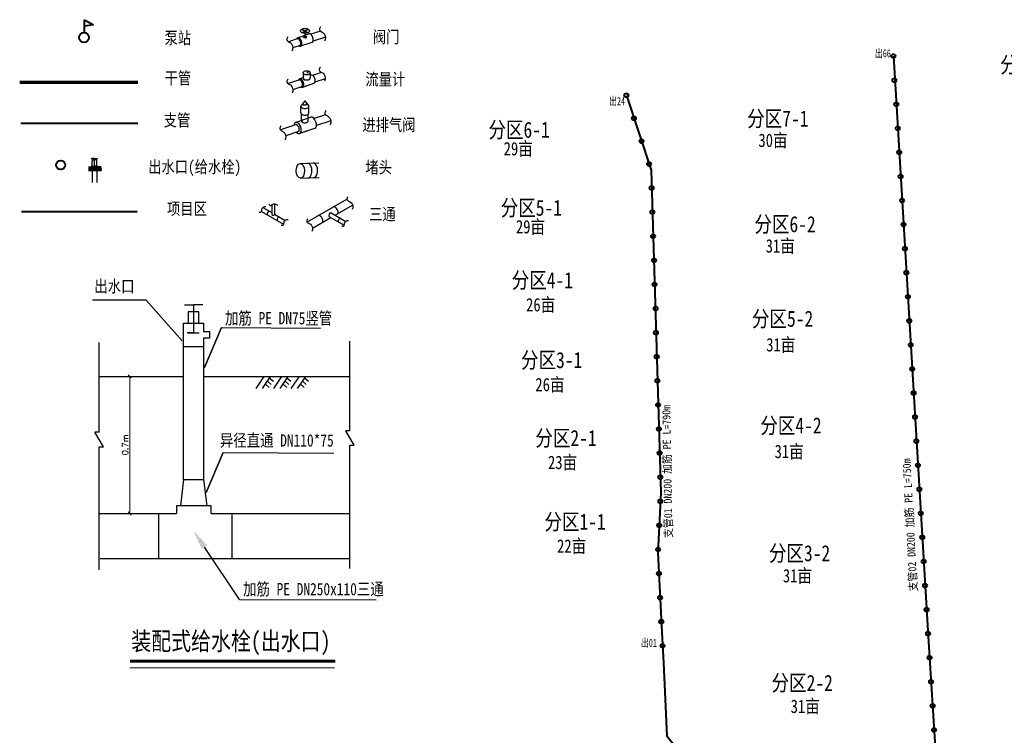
# Model space of a CAD drawing. Extents: x 464172 to 473094, y 3847158 to 3855433.
# Tile 49 of 98: x 467480 to 468127, y 3851964 to 3852434. Entities that reach past the tile are written whole.
import ezdxf

# ---------------------------------------------------------------- set-up
doc = ezdxf.new("R2010")
doc.units = 0
doc.header["$PDMODE"] = 34
doc.header["$PDSIZE"] = 0.2
doc.layers.get('0').update_dxf_attribs({"linetype": 'CONTINUOUS'})
doc.layers.get('Defpoints').update_dxf_attribs({"linetype": 'CONTINUOUS'})
doc.layers.add('1', color=142, linetype='CONTINUOUS')
doc.layers.add('排水沟', color=5, linetype='CONTINUOUS')
for name, color, linetype, lineweight in [('出水口', 3, 'CONTINUOUS', 30), ('分干管', 92, 'CONTINUOUS', 40), ('支管', 3, 'CONTINUOUS', 30), ('标注', 7, 'CONTINUOUS', 15)]:
    doc.layers.add(name, color=color, linetype=linetype, lineweight=lineweight)
doc.styles.add('GB', font='FangSong_GB2312.ttf', dxfattribs={"width": 0.8})
doc.styles.get("Standard").update_dxf_attribs({"font": 'rs.shx', "bigfont": 'hztxt.shx'})
doc.styles.add('仿宋', font='FangSong_GB2312.ttf', dxfattribs={"width": 0.8})
doc.linetypes.add('712B', pattern='A,4,-1,4,-1,4,-1,[167,AAA.SHX,S=0.5,R=0,X=0,Y=0],8,[168,AAA.SHX,S=0.5,R=0,X=0,Y=0],-1', length=24)
doc.dimstyles.new('22', dxfattribs={"dimtxt": 2, "dimasz": 2, "dimexe": 1, "dimexo": 1, "dimgap": 1, "dimtad": 1, "dimdec": 0, "dimlfac": 10, "dimtxsty": 'Standard', "dimblk": 'OBLIQUE', "dimcen": 2.5, "dimadec": 0, "dimazin": 0, "dimtfac": 1, "dimtdec": 0, "dimtmove": 0, "dimatfit": 3, "dimldrblk": 'OBLIQUE', "dimfxl": 4, "dimfxlon": 1, "dimlwd": 15, "dimarcsym": 0})
doc.dimstyles.new('ISO-25', dxfattribs={"dimtxt": 2.5, "dimasz": 2.5, "dimexe": 1.25, "dimexo": 0.625, "dimtad": 1, "dimtxsty": 'Standard', "dimcen": 2.5, "dimadec": 0, "dimazin": 0, "dimtfac": 1, "dimtmove": 0, "dimatfit": 3, "dimfxl": 1, "dimarcsym": 0})

# ---------------------------------------------------------------- blocks, each defined once
blk = doc.blocks.new('_OBLIQUE')
at = {"color": 0, "linetype": 'ByBlock'}
blk.add_line((-0.5, -0.5), (0.5, 0.5), dxfattribs=at)
blk = doc.blocks.new('*D37')
at = {"color": 0, "lineweight": -2}
for p, q in [((467551.2, 3852200.05), (467552.82, 3852200.05)), ((467551.2, 3852109.95), (467552.82, 3852109.95))]:
    blk.add_line(p, q, dxfattribs=at)
at = {"color": 0, "lineweight": 15}
blk.add_line((467551.82, 3852200.05), (467551.82, 3852109.95), dxfattribs=at)
at = {"layer": 'Defpoints', "color": 0, "lineweight": -3}
for p in [(467550.2, 3852200.05), (467550.2, 3852109.95), (467551.82, 3852109.95)]:
    blk.add_point(p, dxfattribs=at)
at = {"color": 0, "lineweight": 15, "xscale": 2, "yscale": 2, "zscale": 2}
for p, rotation in [((467551.82, 3852200.05), 90), ((467551.82, 3852109.95), 270)]:
    blk.add_blockref('_OBLIQUE', p, dxfattribs=dict(at, rotation=rotation))
at = {"color": 0, "lineweight": -3, "insert": (467548.82, 3852155), "char_height": 4, "attachment_point": 5, "rotation": 90}
blk.add_mtext('0.7m', dxfattribs=at)
blk = doc.blocks.new('12312412341')
at = {"layer": '出水口', "color": 7, "lineweight": 40}
for centre in [(-201.16, 372.84, -37.5), (-200.48, 354.85, -37.5), (-400.61, 343.5, -37.5), (-199.01, 336.92, -37.5), (-394.95, 326.41, -37.5), (-197.93, 318.95, -37.5), (-389.3, 309.33, -37.5), (-196.85, 300.98, -37.5), (-383.65, 292.24, -37.5), (-195.81, 283.01, -37.5), (-381.74, 274.34, -37.5), (-194.7, 265.04, -37.5), (-381.2, 256.35, -37.5), (-193.63, 247.08, -37.5), (-380.66, 238.35, -37.5), (-192.55, 229.11, -37.5), (-379.91, 220.37, -37.5), (-191.51, 211.14, -37.5), (-379.59, 202.37, -37.5), (-190.4, 193.17, -37.5), (-378.79, 184.39, -37.5), (-189.35, 175.2, -37.5), (-378.51, 166.39, -37.5), (-188.24, 157.24, -37.5), (-377.97, 148.4, -37.5), (-187.17, 139.27, -37.5), (-377.44, 130.41, -37.5), (-186.09, 121.3, -37.5), (-376.9, 112.42, -37.5), (-185.01, 103.33, -37.5), (-376.36, 94.42, -37.5), (-184.03, 85.36, -37.5), (-375.82, 76.43, -37.5), (-182.91, 67.4, -37.5), (-375.29, 58.44, -37.5), (-181.79, 49.43, -37.5), (-375.24, 40.44, -37.5), (-180.76, 31.46, -37.5), (-376.08, 22.46, -37.5), (-179.63, 13.5, -37.5), (-376.91, 4.48, -37.5), (-178.56, -4.47, -37.5), (-376.29, -13.51, -37.5), (-177.54, -22.44, -37.5), (-375.43, -31.49, -37.5), (-176.4, -40.41, -37.5), (-374.57, -49.47, -37.5), (-175.33, -58.38, -37.5), (-373.6, -67.44, -37.5), (-174.21, -76.34, -37.5), (-173.08, -94.3, -37.5), (-171.94, -112.27, -37.5), (-170.8, -130.23, -37.5)]:
    blk.add_circle(centre, 1.5, dxfattribs=at)
at = {"layer": '支管', "color": 7, "lineweight": 40, "flags": 128}
blk.add_lwpolyline([(-201.16, 372.84), (-174.98, -64.55), (-155.78, -367.83)], dxfattribs=at)
at = {"layer": '支管', "color": 7, "lineweight": 40, "elevation": -37.5, "flags": 128}
blk.add_lwpolyline([(-400.61, 343.5), (-382.14, 287.68), (-374.94, 46.96), (-377.03, 1.9), (-374.19, -57.3), (-372.85, -80.2), (-370.49, -134.72), (-180.65, -370.22)], dxfattribs=at)
at = {"color": 7, "lineweight": 40, "char_height": 6, "width": 34.7286, "attachment_point": 1}
for s, insert in [('{\\fSimHei|b0|i0|c134|p2;\\W0.7;出66}', (-214.97, 377.9)), ('{\\fSimHei|b0|i0|c134|p2;\\W0.7;出24}', (-413.51, 342.2, -0.52)), ('{\\fSimHei|b0|i0|c134|p2;\\W0.7;出01}', (-389.69, -62.27))]:
    blk.add_mtext(s, dxfattribs=dict(at, insert=insert))
at = {"color": 7, "linetype": 'Continuous', "lineweight": 50, "attachment_point": 1}
for s, insert, char_height in [('{\\fSimSun|b0|i0|c134|p2;\\W0.8;分区7-2}', (-121.42, 372.43), 12), ('{\\fSimSun|b0|i0|c134|p2;\\W0.8;分区7-1}', (-310.42, 332.2, -37.5), 12), ('{\\fSimSun|b0|i0|c134|p2;\\W0.8;分区6-1}', (-503.63, 323.87), 12), ('{\\fSimSun|b0|i0|c134|p2;\\W0.8;30亩}', (-302.01, 314.98), 10), ('{\\fSimSun|b0|i0|c134|p2;\\W0.8;29亩}', (-492.25, 308.72, -0.32), 10), ('{\\fSimSun|b0|i0|c134|p2;\\W0.8;分区5-1}', (-494.47, 265.6), 12), ('{\\fSimSun|b0|i0|c134|p2;\\W0.8;29亩}', (-483.1, 250.45, -0.32), 10), ('{\\fSimSun|b0|i0|c134|p2;\\W0.8;分区6-2}', (-305, 253.37, -37.5), 12), ('{\\fSimSun|b0|i0|c134|p2;\\W0.8;31亩}', (-296.59, 236.15), 10), ('{\\fSimSun|b0|i0|c134|p2;\\W0.8;分区4-1}', (-486.25, 211.56), 12), ('{\\fSimSun|b0|i0|c134|p2;\\W0.8;26亩}', (-475.51, 192.23, 37.5), 10), ('{\\fSimSun|b0|i0|c134|p2;\\W0.8;分区5-2}', (-306.85, 182.78), 12), ('{\\fSimSun|b0|i0|c134|p2;\\W0.8;31亩}', (-296.17, 162.38), 10), ('{\\fSimSun|b0|i0|c134|p2;\\W0.8;分区3-1}', (-479.32, 151.93), 12), ('{\\fSimSun|b0|i0|c134|p2;\\W0.8;26亩}', (-468.57, 132.61, 37.5), 10), ('{\\fSimSun|b0|i0|c134|p2;\\W0.8;分区4-2}', (-300.62, 103.08), 12), ('{\\fSimSun|b0|i0|c134|p2;\\W0.8;分区2-1}', (-468.62, 93.67), 12), ('{\\fSimSun|b0|i0|c134|p2;\\W0.8;31亩}', (-289.94, 82.69), 10), ('{\\fSimSun|b0|i0|c134|p2;\\W0.8;23亩}', (-459.15, 74.52), 10), ('{\\fSimSun|b0|i0|c134|p2;\\W0.8;分区1-1}', (-461.82, 31.2), 12), ('{\\fSimSun|b0|i0|c134|p2;\\W0.8;22亩}', (-452.36, 12.05), 10), ('{\\fSimSun|b0|i0|c134|p2;\\W0.8;分区3-2}', (-294.18, 7.7, -37.5), 12), ('{\\fSimSun|b0|i0|c134|p2;\\W0.8;31亩}', (-283.74, -10.08, 75), 10), ('{\\fSimSun|b0|i0|c134|p2;\\W0.8;分区2-2}', (-292.2, -89.09), 12), ('{\\fSimSun|b0|i0|c134|p2;\\W0.8;31亩}', (-277.93, -107.58), 10)]:
    blk.add_mtext(s, dxfattribs=dict(at, insert=insert, char_height=char_height))
at = {"color": 7, "lineweight": 40, "char_height": 6, "attachment_point": 1}
for s, insert, width, rotation in [('{\\fSimHei|b0|i0|c134|p2;\\W0.9;支管01 DN200 加筋 PE L=790m}', (-372.16, 13.06), 149.6304, 90.99299), ('{\\fSimHei|b0|i0|c134|p2;\\W0.9;支管02 DN200 加筋 PE L=750m}', (-189.21, -26.91), 178.6559, 93.05223)]:
    blk.add_mtext(s, dxfattribs=dict(at, insert=insert, width=width, rotation=rotation))

msp = doc.modelspace()

# ---------------------------------------------------------------- hatches: boundary and pattern name
msp.add_hatch(color=256).paths.add_polyline_path([(467668.79, 3852400.04), (467669.49, 3852400.28), (467669.11, 3852399.86)])

# ---------------------------------------------------------------- linework, layer by layer
at = {"color": 7, "linetype": 'Continuous', "lineweight": 40}
for p, q in [((467522.15, 3852425.88), (467522.15, 3852434.38)), ((467522.15, 3852434.38), (467528.13, 3852431.05)), ((467528.13, 3852431.05), (467522.15, 3852430.05))]:
    msp.add_line(p, q, dxfattribs=at)
for p, q in [((467664.98, 3852428.21), (467669.16, 3852425.8)), ((467664.98, 3852425.8), (467669.16, 3852428.21)), ((467664.98, 3852425.8), (467669.16, 3852428.21)), ((467664.98, 3852428.21), (467669.16, 3852425.8)), ((467667.07, 3852422.99), (467667.07, 3852427)), ((467667.07, 3852422.99), (467667.07, 3852427)), ((467665.78, 3852399.5), (467665.78, 3852396.13)), ((467668.14, 3852399.5), (467668.93, 3852399.96)), ((467668.79, 3852400.04), (467669.49, 3852400.28)), ((467669.11, 3852399.86), (467668.79, 3852400.04)), ((467669.49, 3852400.28), (467669.11, 3852399.86)), ((467670.51, 3852399.5), (467670.51, 3852396.13)), ((467666.97, 3852381.07), (467664.31, 3852377.51)), ((467666.97, 3852381.07), (467669.64, 3852377.51)), ((467664.31, 3852373.21), (467664.31, 3852377.51)), ((467664.77, 3852367.92), (467664.77, 3852372.34)), ((467669.17, 3852367.92), (467669.17, 3852372.34)), ((467669.64, 3852373.21), (467669.64, 3852377.51)), ((467528.69, 3852343.23), (467526.7, 3852343.15)), ((467528.69, 3852342.81), (467526.71, 3852342.89)), ((467527.24, 3852338.79), (467527.24, 3852341.66)), ((467528.2, 3852342.62), (467528.69, 3852342.62)), ((467528.69, 3852335.32), (467528.69, 3852343.23)), ((467528.69, 3852343.23), (467530.67, 3852343.15)), ((467528.69, 3852342.81), (467530.66, 3852342.89)), ((467529.17, 3852342.62), (467528.69, 3852342.62)), ((467530.13, 3852338.79), (467530.13, 3852341.66)), ((467663.81, 3852339.86), (467676.13, 3852340.24)), ((467524.68, 3852337.76), (467526.96, 3852337.76)), ((467524.68, 3852337.57), (467526.96, 3852337.57)), ((467524.68, 3852337.19), (467526.96, 3852337.19)), ((467524.68, 3852337), (467526.96, 3852337)), ((467524.68, 3852336.8), (467533.11, 3852336.8)), ((467524.68, 3852336.08), (467533.11, 3852336.08)), ((467524.68, 3852336.08), (467533.11, 3852336.08)), ((467524.68, 3852335.35), (467533.11, 3852335.35)), ((467525.45, 3852336.08), (467525.45, 3852336.8)), ((467525.45, 3852336.08), (467525.45, 3852335.35)), ((467527.05, 3852338.07), (467526.89, 3852337.76)), ((467527.03, 3852336.8), (467526.94, 3852337)), ((467526.96, 3852338.38), (467527.24, 3852338.79)), ((467526.96, 3852338.07), (467526.96, 3852338.38)), ((467526.96, 3852338.07), (467528.69, 3852338.07)), ((467526.96, 3852337), (467526.96, 3852337.76)), ((467526.96, 3852337.38), (467528.69, 3852337.38)), ((467527.23, 3852335.33), (467527.23, 3852327.39)), ((467527.23, 3852335.32), (467530.14, 3852335.32)), ((467530.41, 3852338.07), (467528.69, 3852338.07)), ((467530.41, 3852337.38), (467528.69, 3852337.38)), ((467530.41, 3852338.38), (467530.13, 3852338.79)), ((467530.14, 3852335.32), (467530.14, 3852327.39)), ((467530.32, 3852338.07), (467530.48, 3852337.76)), ((467530.34, 3852336.8), (467530.43, 3852337)), ((467530.41, 3852338.07), (467530.41, 3852338.38)), ((467530.41, 3852337), (467530.41, 3852337.76)), ((467532.69, 3852337.76), (467530.41, 3852337.76)), ((467532.69, 3852337.57), (467530.41, 3852337.57)), ((467532.69, 3852337.19), (467530.41, 3852337.19)), ((467532.69, 3852337), (467530.41, 3852337)), ((467532.35, 3852336.08), (467532.35, 3852336.8)), ((467532.35, 3852336.08), (467532.35, 3852335.35)), ((467533.11, 3852336.08), (467533.11, 3852336.8)), ((467533.11, 3852336.08), (467533.11, 3852335.35)), ((467663.97, 3852330.37), (467676.3, 3852330.75)), ((467668.35, 3852301.38), (467694.54, 3852316.5)), ((467638.39, 3852308.37), (467652.99, 3852299.94)), ((467639.4, 3852310.98), (467645.14, 3852307.66)), ((467645.14, 3852312.72), (467645.14, 3852306.33)), ((467647.03, 3852313.39), (467647.03, 3852306.32)), ((467684.14, 3852307.51), (467693.89, 3852301.88)), ((467686.83, 3852305.96), (467698.27, 3852312.56)), ((467647.03, 3852306.57), (467654.05, 3852302.52)), ((467671.96, 3852297.38), (467684.06, 3852304.36)), ((467682.79, 3852305.09), (467692.78, 3852299.32)), ((467527.35, 3852250.41), (467562.41, 3852250.41)), ((467562.41, 3852250.41), (467586.31, 3852223.3)), ((467587.19, 3852235.06), (467600.36, 3852235.06)), ((467587.19, 3852132.33), (467587.19, 3852235.06)), ((467600.36, 3852235.06), (467600.36, 3852229.48)), ((467612.06, 3852232.18), (467600.99, 3852205.92)), ((467612.06, 3852232.18), (467677.14, 3852231.73)), ((467600.36, 3852229.48), (467604.19, 3852229.48)), ((467604.19, 3852225.04), (467600.36, 3852225.04)), ((467604.19, 3852229.48), (467604.19, 3852225.04)), ((467696.61, 3852164.36), (467696.61, 3852223.28)), ((467531.69, 3852163.41), (467531.69, 3852222.33)), ((467587.19, 3852219.57), (467600.36, 3852219.57)), ((467531.69, 3852200.05), (467587.19, 3852200.05)), ((467534.52, 3852153.85), (467528.86, 3852163.41)), ((467531.69, 3852163.41), (467528.86, 3852163.41)), ((467699.44, 3852154.8), (467693.78, 3852164.36)), ((467696.61, 3852164.36), (467693.78, 3852164.36)), ((467531.69, 3852072.93), (467531.69, 3852153.85)), ((467531.69, 3852153.85), (467534.52, 3852153.85)), ((467696.61, 3852073.88), (467696.61, 3852154.8)), ((467696.61, 3852154.8), (467699.44, 3852154.8)), ((467613.16, 3852149.96), (467685.99, 3852149.51)), ((467531.69, 3852109.95), (467582.69, 3852109.95)), ((467570.73, 3852109.95), (467570.73, 3852080.48)), ((467605.3, 3852109.95), (467647.57, 3852109.95)), ((467618.97, 3852109.95), (467618.97, 3852080.48)), ((467647.57, 3852109.95), (467696.61, 3852109.95)), ((467624.06, 3852053.37), (467600.94, 3852087.83)), ((467532.53, 3852080.48), (467583.53, 3852080.48)), ((467606.14, 3852080.48), (467648.41, 3852080.48)), ((467648.41, 3852080.48), (467696.61, 3852080.48)), ((467624.06, 3852053.37), (467713.8, 3852053.15))]:
    msp.add_line(p, q)
at = {"lineweight": 30}
for p, q in [((467587.76, 3852247.01), (467593.78, 3852247.01)), ((467593.78, 3852247.01), (467593.78, 3852228.71)), ((467599.8, 3852247.01), (467593.78, 3852247.01)), ((467593.78, 3852228.71), (467589.65, 3852228.71)), ((467590.17, 3852228.71), (467597.39, 3852228.71))]:
    msp.add_line(p, q, dxfattribs=at)
at = {"color": 7}
for p, q in [((467600.36, 3852225.04), (467600.36, 3852132.33)), ((467600.36, 3852200.05), (467696.61, 3852200.05)), ((467613.16, 3852149.96), (467602.08, 3852123.7))]:
    msp.add_line(p, q, dxfattribs=at)
at = {"color": 7, "lineweight": -3}
for p, q in [((467643.58, 3852199.1), (467646.23, 3852196.83)), ((467655.17, 3852199.1), (467657.82, 3852196.83)), ((467666.64, 3852199.1), (467669.29, 3852196.83)), ((467640.81, 3852195.05), (467643.46, 3852192.78)), ((467642.18, 3852197.06), (467644.83, 3852194.79)), ((467652.39, 3852195.05), (467655.04, 3852192.78)), ((467653.77, 3852197.06), (467656.42, 3852194.79)), ((467663.87, 3852195.05), (467666.52, 3852192.78)), ((467665.24, 3852197.06), (467667.89, 3852194.79))]:
    msp.add_line(p, q, dxfattribs=at)
for points in [[(467669.9, 3852425.05), (467662.25, 3852422.47)], [(467669.9, 3852425.04), (467662.25, 3852422.47)], [(467677.17, 3852426.93), (467670.85, 3852424.8)], [(467662.34, 3852421.94), (467656.33, 3852419.92)], [(467663.93, 3852417.46), (467658.96, 3852415.79)], [(467671.61, 3852419.49), (467664.1, 3852416.97)], [(467671.61, 3852419.49), (467664.1, 3852416.96)], [(467680.42, 3852423.01), (467672.35, 3852420.3)], [(467671.12, 3852398.01), (467670.51, 3852397.81)], [(467671.12, 3852398.01), (467670.51, 3852397.81)], [(467677.95, 3852399.77), (467672.05, 3852397.79)], [(467672.5, 3852397.94), (467672.05, 3852397.79)], [(467663.62, 3852394.95), (467656, 3852392.38)], [(467665.78, 3852396.22), (467663.47, 3852395.44)], [(467665.78, 3852396.21), (467663.47, 3852395.44)], [(467673.23, 3852392.71), (467665.32, 3852389.93)], [(467680.29, 3852395.55), (467673.58, 3852393.29)], [(467674.05, 3852393.45), (467673.58, 3852393.29)], [(467665.17, 3852390.46), (467659.09, 3852388.41)], [(467668.15, 3852390.88), (467665.32, 3852389.93)], [(467680.57, 3852371.9), (467673.08, 3852369.38)], [(467661.43, 3852365.46), (467650.96, 3852361.93)], [(467671.1, 3852370.32), (467660.91, 3852366.89)], [(467683.96, 3852368.03), (467674.56, 3852364.86)], [(467662.82, 3852360.91), (467654.34, 3852358.06)], [(467672.53, 3852362.64), (467663.38, 3852359.57)], [(467667.71, 3852361.02), (467663.38, 3852359.56)], [(467673.37, 3852362.93), (467672.53, 3852362.65)], [(467673.37, 3852362.93), (467672.53, 3852362.64)], [(467605.3, 3852109.95), (467605.3, 3852114.92), (467582.69, 3852114.92), (467582.69, 3852109.95)], [(467583.53, 3852080.48), (467583.53, 3852080.48), (467606.14, 3852080.48), (467606.14, 3852080.48)]]:
    msp.add_lwpolyline(points)
at = {"color": 7, "linetype": 'Continuous', "lineweight": 70, "flags": 128}
msp.add_lwpolyline([(467479.54, 3852393.36), (467557.13, 3852393.36)], dxfattribs=at)
at = {"color": 7, "lineweight": 40, "flags": 128}
msp.add_lwpolyline([(467480.36, 3852366.36), (467557.12, 3852366.36)], dxfattribs=at)
at = {"color": 7, "linetype": '712B', "lineweight": 40, "ltscale": 3, "flags": 128}
msp.add_lwpolyline([(467480.63, 3852308.46), (467556.71, 3852308.46)], dxfattribs=at)
msp.add_lwpolyline([(467590.21, 3852235.06), (467597.35, 3852235.06), (467597.35, 3852242.38), (467590.21, 3852242.38)], close=True)
at = {"color": 7, "lineweight": -3, "flags": 128}
for points in [[(467640.09, 3852200.05), (467634.69, 3852192.17)], [(467644.23, 3852200.05), (467638.83, 3852192.17)], [(467651.68, 3852200.05), (467646.28, 3852192.17)], [(467655.82, 3852200.05), (467650.42, 3852192.17)], [(467663.15, 3852200.05), (467657.75, 3852192.17)], [(467667.29, 3852200.05), (467661.89, 3852192.17)], [(467587.19, 3852132.33), (467585.18, 3852114.92)], [(467587.19, 3852132.33), (467600.36, 3852132.33)], [(467600.36, 3852132.33), (467602.55, 3852114.92)]]:
    msp.add_lwpolyline(points, dxfattribs=at)
at = {"color": 3, "lineweight": -3, "flags": 128}
msp.add_lwpolyline([(467603.26, 3852114.92), (467603.26, 3852114.92)], dxfattribs=at)
at = {"color": 7, "linetype": 'Continuous', "lineweight": 40}
msp.add_circle((467521.78, 3852422.69), 3.22, dxfattribs=at)
at = {"color": 7, "lineweight": 40}
msp.add_circle((467506.48, 3852338.96), 3, dxfattribs=at)
for centre in [(467526.58, 3852337.38), (467530.79, 3852337.38)]:
    msp.add_circle(centre, 0.165)
for centre, radius, start, end in [((467526.75, 3852343.03), 0.136, 112.26737, 253.97459), ((467528.2, 3852341.66), 0.958, 90, 180), ((467529.17, 3852341.66), 0.958, 0, 90), ((467530.62, 3852343.03), 0.136, 286.02541, 67.73263), ((467532.69, 3852337.38), 0.383, 270, 90), ((467532.69, 3852337.38), 0.192, 270, 90)]:
    msp.add_arc(centre, radius, start, end)
for centre, major_axis, ratio in [((467667.07, 3852427), (-2.95, 0), 0.57735), ((467667.07, 3852427), (-2.95, 0), 0.57735), ((467667.07, 3852422.99), (-1.1, 0), 0.57735), ((467667.07, 3852422.99), (-1.1, 0), 0.57735), ((467668.14, 3852399.5), (-2.36, 0), 0.57735), ((467668.14, 3852399.5), (-2.36, 0), 0.57735), ((467663.97, 3852335.11), (-0.17, 4.75), 0.572867)]:
    msp.add_ellipse(centre, major_axis=major_axis, ratio=ratio)
for centre, major_axis, ratio, start_param, end_param in [((467670.68, 3852422.25), (-0.93, 2.76), 0.57735, 3.141593, 6.283185), ((467670.68, 3852422.25), (-0.93, 2.76), 0.57735, 3.141593, 6.283185), ((467663.17, 3852419.72), (-0.93, 2.76), 0.57735, 2.52969, 6.902224), ((467663.17, 3852419.72), (-0.93, 2.76), 0.57735, 2.52969, 6.902224), ((467659, 3852418.31), (5.11, 1.72), 0.766393, 5.670193, 6.901454), ((467659, 3852418.31), (5.11, 1.72), 0.766393, 5.670193, 6.896177), ((467671.9, 3852395.22), (-0.93, 2.76), 0.57735, 3.416798, 6.283185), ((467664.4, 3852392.69), (-0.93, 2.76), 0.57735, 2.52969, 6.902224), ((467664.4, 3852392.69), (-0.93, 2.76), 0.57735, 2.52969, 6.902224), ((467660.22, 3852391.28), (5.11, 1.72), 0.766393, 5.670193, 6.901454), ((467668.14, 3852396.13), (-2.36, 0), 0.57735, 0, 3.141593), ((467666.97, 3852379.14), (-1.33, 0), 0.57735, 5.79581, 9.936561), ((467666.97, 3852377.51), (-2.66, 0), 0.57735, 0, 3.141593), ((467666.97, 3852373.21), (-2.66, 0), 0.57735, 0, 3.141593), ((467662.14, 3852363.23), (-1.24, 3.67), 0.57735, 2.244477, 7.206694), ((467662.14, 3852363.24), (-1.24, 3.67), 0.57735, 2.52969, 6.902224), ((467661.64, 3852363.07), (-0.8, 2.39), 0.59438, 3.429768, 5.898016), ((467666.97, 3852367.92), (-2.2, 0), 0.57735, 6.246194, 9.424778), ((467666.97, 3852367.92), (-2.2, 0), 0.57735, 0, 3.178584), ((467672.14, 3852366.6), (-1.24, 3.67), 0.57735, 3.141593, 6.283185), ((467668.87, 3852335.29), (-0.17, 4.75), 0.572867, 3.117355, 6.307423), ((467672.61, 3852335.42), (-0.17, 4.75), 0.572867, 3.117355, 6.307423), ((467643.2, 3852307.18), (-0.69, -1.2), 0.57735, 3.102165, 6.384278), ((467683.64, 3852306.19), (-0.71, -1.22), 0.57735, 2.957122, 6.507886), ((467686.91, 3852308.95), (1.33, -2.3), 0.583876, 6.175708, 9.575381), ((467646.09, 3852306.34), (-0.95, 0), 0.563581, 6.174869, 9.513451), ((467649.62, 3852303.52), (-0.69, -1.2), 0.57735, 3.102165, 6.384278), ((467676.89, 3852303.27), (1.33, -2.3), 0.583876, 6.175708, 9.575381), ((467689.83, 3852302.61), (-0.71, -1.22), 0.57735, 2.957122, 6.507886)]:
    msp.add_ellipse(centre, major_axis=major_axis, ratio=ratio, start_param=start_param, end_param=end_param)
for points, start_tangent, end_tangent in [([(467677.26, 3852429.79), (467676.46, 3852427.88), (467679.01, 3852425.76), (467680.38, 3852421.63), (467679.89, 3852420.48)], (-0.558751, -0.829336), (-0.735165, -0.677888)), ([(467655.78, 3852423.18), (467654.98, 3852421.28), (467657.53, 3852419.15), (467658.89, 3852415.03), (467658.41, 3852413.87)], (-0.558751, -0.829336), (-0.735165, -0.677888)), ([(467677.12, 3852403.19), (467676.32, 3852401.29), (467678.87, 3852399.17), (467680.24, 3852395.04), (467679.75, 3852393.89)], (-0.558751, -0.829336), (-0.735165, -0.677888)), ([(467655.92, 3852395.36), (467655.12, 3852393.45), (467657.67, 3852391.33), (467659.03, 3852387.21), (467658.55, 3852386.05)], (-0.558751, -0.829336), (-0.735165, -0.677888)), ([(467680.82, 3852374.64), (467680.02, 3852372.73), (467682.57, 3852370.61), (467683.94, 3852366.48), (467683.45, 3852365.33)], (-0.558751, -0.829336), (-0.735165, -0.677888)), ([(467651.2, 3852364.67), (467650.4, 3852362.77), (467652.95, 3852360.65), (467654.32, 3852356.52), (467653.83, 3852355.37)], (-0.558751, -0.829336), (-0.735165, -0.677888)), ([(467695.22, 3852318.11), (467694.57, 3852316.35), (467696.97, 3852314.52), (467698.38, 3852310.83), (467697.99, 3852309.76)], (-0.520829, -0.853661), (-0.703886, -0.710313)), ([(467636.89, 3852308.02), (467638.11, 3852308.02), (467638.69, 3852309.9), (467640.62, 3852311.58), (467641.36, 3852311.58)], (0.980871, -0.19466), (0.909406, -0.415909)), ([(467643.26, 3852313.24), (467644.08, 3852312.34), (467645.85, 3852313.18), (467648.4, 3852312.88), (467648.9, 3852312.34)], (0.517157, -0.85589), (0.305529, -0.952183)), ([(467651.45, 3852299.48), (467652.67, 3852299.48), (467653.25, 3852301.36), (467655.18, 3852303.05), (467655.92, 3852303.05)], (0.980871, -0.19466), (0.909406, -0.415909)), ([(467668.8, 3852303.58), (467668.15, 3852301.82), (467670.55, 3852299.99), (467671.96, 3852296.3), (467671.57, 3852295.23)], (-0.520829, -0.853661), (-0.703886, -0.710313)), ([(467691.22, 3852298.8), (467692.44, 3852298.8), (467693.02, 3852300.67), (467694.95, 3852302.36), (467695.7, 3852302.36)], (0.980871, -0.19466), (0.909406, -0.415909))]:
    msp.add_spline(points, degree=3, dxfattribs=dict(start_tangent=start_tangent, end_tangent=end_tangent))
at = {"color": 7, "linetype": 'Continuous'}
msp.add_solid([(467599.15, 3852086.63), (467593.76, 3852098.52), (467602.72, 3852089.02)], dxfattribs=at)
at = {"layer": '分干管', "color": 7, "const_width": 1.89, "flags": 128}
msp.add_lwpolyline([(467551.93, 3852012.94), (467686.92, 3852012.94)], dxfattribs=at)
at = {"layer": '分干管', "color": 7, "lineweight": 0, "flags": 128}
msp.add_lwpolyline([(467551.93, 3852008.65), (467686.35, 3852008.65)], dxfattribs=at)

# ---------------------------------------------------------------- block references
at = {"layer": '排水沟', "linetype": 'Continuous', "lineweight": 50, "xscale": 0.8800000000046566, "yscale": 0.8800000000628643, "zscale": 0.8800000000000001}
msp.add_blockref('12312412341', (468230.78, 3852082.36, 33), dxfattribs=at)

# ---------------------------------------------------------------- texts
at = {"style": 'GB', "width": 0.8}
msp.add_text('装配式给水栓(出水口)', height=12, dxfattribs=at).set_placement((467552.88, 3852020.12))
at = {"color": 7, "linetype": 'Continuous', "lineweight": 50, "char_height": 8, "attachment_point": 1}
for s, insert in [('{\\fSimSun|b0|i0|c134|p2;\\W0.8;泵站}', (467574.74, 3852426.4)), ('{\\fSimSun|b0|i0|c134|p2;\\W0.8;阀门}', (467711.59, 3852427.08)), ('{\\fSimSun|b0|i0|c134|p2;\\W0.8;干管}', (467574.8, 3852400.01)), ('{\\fSimSun|b0|i0|c134|p2;\\W0.8; 流量计}', (467702.37, 3852399.29)), ('{\\fSimSun|b0|i0|c134|p2;\\W0.8;支管}', (467574.21, 3852372.35)), ('{\\fSimSun|b0|i0|c134|p2;\\W0.8;进排气阀}', (467704.7, 3852369.31)), ('{\\fSimSun|b0|i0|c134|p2;\\W0.8;出水口(给水栓)}', (467564.01, 3852341.72)), ('{\\fSimSun|b0|i0|c134|p2;\\W0.8;堵头}', (467706.72, 3852341.4)), ('{\\fSimSun|b0|i0|c134|p2;\\W0.8;项目区}', (467576.37, 3852314.22)), ('{\\fSimSun|b0|i0|c134|p2;\\W0.8;三通}', (467709.16, 3852310.61))]:
    msp.add_mtext(s, dxfattribs=dict(at, insert=insert))
at = {"layer": '1', "color": 0, "linetype": 'Continuous', "style": '仿宋', "width": 0.8}
for s, height, p in [('出水口', 8.079, (467528.55, 3852255.26)), (' 加筋 PE DN75竖管', 8.0787, (467610.09, 3852234.22)), ('异径直通 DN110*75', 8.0787, (467611.09, 3852153.95)), ('加筋 PE DN250x110三通', 8.0787, (467626.35, 3852056.23))]:
    msp.add_text(s, height=height, dxfattribs=at).set_placement(p)

# ---------------------------------------------------------------- dimensions: what is measured, and where the dimension line sits
at = {"color": 7, "lineweight": -3}
dim = msp.add_linear_dim(base=(467551.82, 3852109.95), p1=(467550.2, 3852200.05), p2=(467550.2, 3852109.95), angle=90, text='0.7m', dimstyle='22', override={"dimtxt": 4}, dxfattribs=at)
dim.commit()
dim.dimension.update_dxf_attribs({"geometry": '*D37', "text_midpoint": (467548.82, 3852155)})

# ---------------------------------------------------------------- leaders
at = {"layer": '标注'}
for points in [[(467586.31, 3852223.3), (467562.41, 3852250.41)], [(467600.99, 3852205.92), (467612.06, 3852232.18)]]:
    msp.add_leader(points, dimstyle='ISO-25', override={"dimgap": 0.625, "dimtad": 0}, dxfattribs=at)
at = {"layer": '标注', "color": 7}
msp.add_leader([(467602.08, 3852123.7), (467613.16, 3852149.96)], dimstyle='ISO-25', override={"dimgap": 0.625, "dimtad": 0}, dxfattribs=at)

doc.saveas('drawing.dxf')
